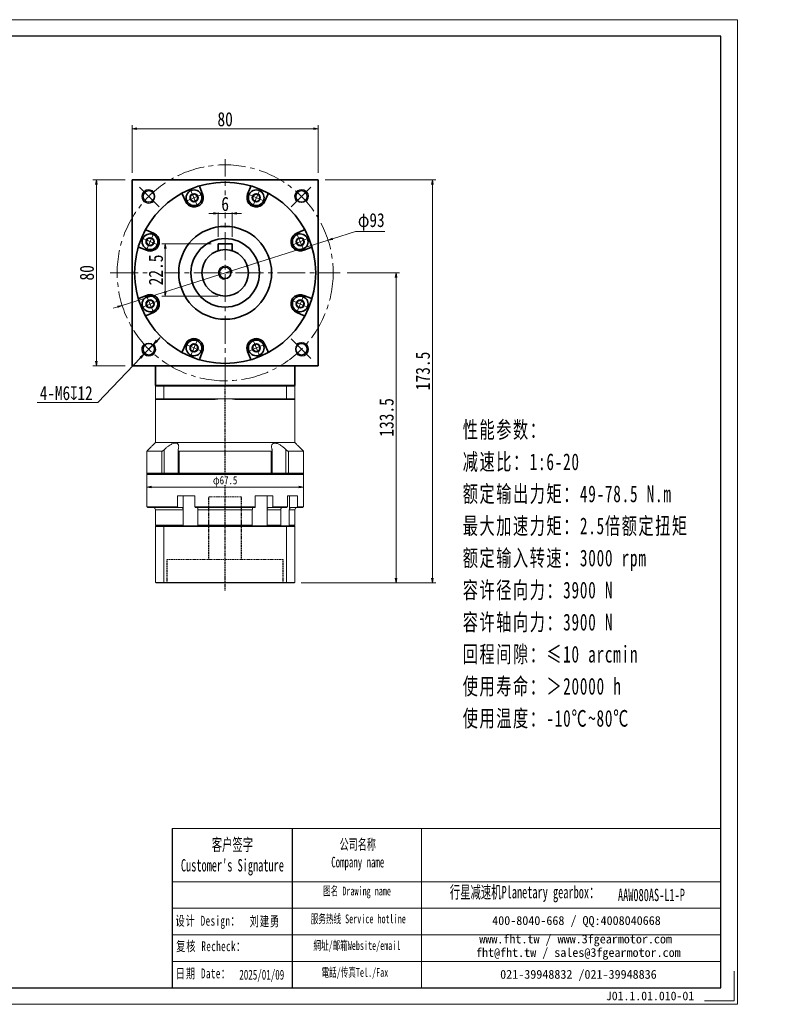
# Model space of a CAD drawing. Header units: millimetres. Extents: x -22 to 593, y -22 to 402.
# Tile 5 of 5: x 271 to 593, y -22 to 402. Entities that reach past the tile are written whole.
import ezdxf

# ---------------------------------------------------------------- set-up
doc = ezdxf.new("R2010")
doc.units = ezdxf.units.MM
doc.set_wipeout_variables(frame=1)
doc.linetypes.add('DASHED', pattern=[0.75, 0.5, -0.25])
doc.linetypes.add('点画线', pattern=[18, 12, -2, 2, -2])
doc.layers.add('6文字层', color=3, linetype='Continuous')
doc.layers.add('7标注层', color=4, linetype='Continuous')
for name, color, linetype, lineweight in [('EB0_1', 7, 'Continuous', 35), ('SLD-0', 7, 'Continuous', 18), ('中心线层', 1, '点画线', 18), ('图框_外框线', 7, 'Continuous', 18), ('尺寸线层', 3, 'Continuous', 18), ('粗实线层', 7, 'Continuous', 35)]:
    doc.layers.add(name, color=color, linetype=linetype, lineweight=lineweight)
doc.styles.add('SLDTEXTSTYLE4', font='SimSun.ttf', dxfattribs={"width": 0.611111})
doc.styles.get("Standard").update_dxf_attribs({"font": 'SimSun.ttf'})
doc.styles.add('宋体', font='SimSun.ttf', dxfattribs={"width": 0.8})
doc.styles.add('标准', font='txt', dxfattribs={"width": 0.667})
doc.styles.add('样式 1', font='SimSun.ttf')
doc.dimstyles.new('A水平标注$0', dxfattribs={"dimtxt": 3.5, "dimasz": 2, "dimexe": 1.5, "dimexo": 3, "dimgap": 1.1, "dimtad": 1, "dimtoh": 1, "dimdec": 4, "dimdsep": 46, "dimtxsty": '宋体', "dimblk": 'OPEN', "dimcen": 3, "dimclrd": 3, "dimclre": 3, "dimclrt": 6, "dimadec": 0, "dimazin": 0, "dimtm": 1e-09, "dimtfac": 1, "dimtdec": 4, "dimtix": 1, "dimtmove": 0, "dimatfit": 3, "dimldrblk": 'OPEN', "dimfxl": 0, "dimlwd": 13, "dimlwe": 13, "dimarcsym": 0})
doc.dimstyles.new('D直径标注φ25', dxfattribs={"dimtxt": 3.5, "dimasz": 2, "dimexe": 1, "dimexo": 3, "dimtad": 1, "dimtoh": 1, "dimdec": 1, "dimdsep": 46, "dimtxsty": '宋体', "dimblk": 'OPEN', "dimcen": 3, "dimclrd": 3, "dimclre": 3, "dimclrt": 130, "dimadec": 0, "dimazin": 0, "dimtm": 1e-09, "dimtfac": 1, "dimtdec": 1, "dimtmove": 0, "dimatfit": 0, "dimldrblk": 'OPEN', "dimfxl": 0, "dimlwd": 13, "dimlwe": 13, "dimarcsym": 0})
doc.dimstyles.new('螺孔(M8-7H)', dxfattribs={"dimtxt": 3.5, "dimasz": 2, "dimexe": 1.25, "dimexo": 3, "dimtad": 1, "dimtoh": 1, "dimdec": 4, "dimdsep": 46, "dimtxsty": '宋体', "dimblk": 'OPEN', "dimcen": 3, "dimclrd": 3, "dimclre": 3, "dimclrt": 2, "dimadec": 0, "dimazin": 0, "dimtm": 1e-09, "dimtfac": 1, "dimtdec": 4, "dimtmove": 0, "dimatfit": 3, "dimldrblk": 'OPEN', "dimfxl": 0, "dimlwd": 9, "dimlwe": 9, "dimarcsym": 0})

# ---------------------------------------------------------------- blocks, each defined once
blk = doc.blocks.new('_Open')
at = {"color": 0, "linetype": 'ByBlock', "lineweight": -2}
for p, q in [((-1, 0.17), (0, 0)), ((-1, -0.17), (0, 0)), ((0, 0), (-1, 0))]:
    blk.add_line(p, q, dxfattribs=at)
blk = doc.blocks.new('*D19')
at = {"layer": 'Defpoints', "color": 0, "transparency": 16777216}
for p in [(399.82, 354.58), (319.82, 332.54), (399.82, 332.54)]:
    blk.add_point(p, dxfattribs=at)
at = {"layer": '尺寸线层', "color": 3, "lineweight": 13, "transparency": 16777216}
for p, q in [((319.82, 335.54), (319.82, 356.08)), ((321.82, 354.58), (397.82, 354.58)), ((399.82, 335.54), (399.82, 356.08))]:
    blk.add_line(p, q, dxfattribs=at)
at = {"layer": '尺寸线层', "color": 3, "lineweight": 13, "transparency": 16777216, "xscale": 2, "yscale": 2, "zscale": 2}
for p, rotation in [((319.82, 354.58), 179.9999999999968), ((399.82, 354.58), 359.9999999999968)]:
    blk.add_blockref('_Open', p, dxfattribs=dict(at, rotation=rotation))
at = {"layer": '尺寸线层', "color": 6, "transparency": 16777216, "insert": (359.82, 358.66), "char_height": 6.1, "attachment_point": 5, "style": '宋体', "bg_fill": 3, "box_fill_scale": 1.1, "bg_fill_color": 257, "bg_fill_transparency": 0}
blk.add_mtext('80', dxfattribs=at)
blk = doc.blocks.new('*D20')
at = {"layer": 'Defpoints', "color": 0, "transparency": 16777216}
for p in [(304.39, 332.54), (319.82, 332.54), (319.82, 252.54)]:
    blk.add_point(p, dxfattribs=at)
at = {"layer": '尺寸线层', "color": 3, "lineweight": 13, "transparency": 16777216}
for p, q in [((316.82, 332.54), (302.89, 332.54)), ((304.39, 254.54), (304.39, 330.54)), ((316.82, 252.54), (302.89, 252.54))]:
    blk.add_line(p, q, dxfattribs=at)
at = {"layer": '尺寸线层', "color": 3, "lineweight": 13, "transparency": 16777216, "xscale": 2, "yscale": 2, "zscale": 2}
for p, rotation in [((304.39, 332.54), 90), ((304.39, 252.54), 270)]:
    blk.add_blockref('_Open', p, dxfattribs=dict(at, rotation=rotation))
at = {"layer": '尺寸线层', "color": 6, "transparency": 16777216, "insert": (300.31, 292.54), "char_height": 6.1, "attachment_point": 5, "rotation": 90, "style": '宋体', "bg_fill": 3, "box_fill_scale": 1.1, "bg_fill_color": 257, "bg_fill_transparency": 0}
blk.add_mtext('80', dxfattribs=at)
blk = doc.blocks.new('*X7')
at = {"layer": '中心线层', "linetype": '点画线', "lineweight": 18}
for p, q in [((-3.89, 0), (3.89, 0)), ((0, -3.89), (0, 3.89))]:
    blk.add_line(p, q, dxfattribs=at)
at = {"layer": '粗实线层'}
for p, q in [((-1.73, 0), (-0.87, 1.5)), ((-1.73, 0), (-0.87, -1.5)), ((-0.87, 1.5), (0.87, 1.5)), ((1.73, 0), (0.87, 1.5)), ((1.73, 0), (0.87, 1.5)), ((1.73, 0), (0.87, -1.5)), ((-0.87, -1.5), (0.87, -1.5))]:
    blk.add_line(p, q, dxfattribs=at)
blk.add_circle((0, 0), 1.73, dxfattribs=at)
for start, end in [(0, 180), (180, 360)]:
    blk.add_arc((0, 0), 3.39, start, end, dxfattribs=at)
blk = doc.blocks.new('*D27')
at = {"layer": 'Defpoints', "color": 0, "transparency": 16777216}
for p in [(356.82, 305.04), (362.82, 305.04)]:
    blk.add_point(p, dxfattribs=at)
at = {"layer": '尺寸线层', "color": 3, "lineweight": 13, "transparency": 16777216}
for p, q in [((354.82, 318.11), (352.82, 318.11)), ((356.82, 308.04), (356.82, 319.61)), ((362.82, 318.11), (356.82, 318.11)), ((362.82, 308.04), (362.82, 319.61)), ((364.82, 318.11), (366.82, 318.11))]:
    blk.add_line(p, q, dxfattribs=at)
at = {"layer": '尺寸线层', "color": 3, "lineweight": 13, "transparency": 16777216, "xscale": 2, "yscale": 2, "zscale": 2}
blk.add_blockref('_Open', (356.82, 318.11), dxfattribs=at)
at = {"layer": '尺寸线层', "color": 3, "lineweight": 13, "transparency": 16777216, "xscale": 2, "yscale": 2, "zscale": 2, "rotation": 180}
blk.add_blockref('_Open', (362.82, 318.11), dxfattribs=at)
at = {"layer": '尺寸线层', "color": 6, "transparency": 16777216, "insert": (359.82, 322.19), "char_height": 6.1, "attachment_point": 5, "style": '宋体', "bg_fill": 3, "box_fill_scale": 1.1, "bg_fill_color": 257, "bg_fill_transparency": 0}
blk.add_mtext('6', dxfattribs=at)
at = {"layer": 'Defpoints', "color": 0, "transparency": 16777216}
blk.add_point((356.82, 318.11), dxfattribs=at)
blk = doc.blocks.new('*D28')
at = {"layer": 'Defpoints', "color": 0, "transparency": 16777216}
for p in [(356.82, 305.04), (334.07, 282.54), (359.82, 282.54)]:
    blk.add_point(p, dxfattribs=at)
at = {"layer": '尺寸线层', "color": 3, "lineweight": 13, "transparency": 16777216}
for p, q in [((353.82, 305.04), (332.57, 305.04)), ((334.07, 303.04), (334.07, 284.54)), ((356.82, 282.54), (332.57, 282.54))]:
    blk.add_line(p, q, dxfattribs=at)
at = {"layer": '尺寸线层', "color": 3, "lineweight": 13, "transparency": 16777216, "xscale": 2, "yscale": 2, "zscale": 2}
for p, rotation in [((334.07, 305.04), 90), ((334.07, 282.54), 270)]:
    blk.add_blockref('_Open', p, dxfattribs=dict(at, rotation=rotation))
at = {"layer": '尺寸线层', "color": 6, "transparency": 16777216, "insert": (330.02, 293.79), "char_height": 6.1, "attachment_point": 5, "rotation": 90, "style": '宋体', "bg_fill": 3, "box_fill_scale": 1.1, "bg_fill_color": 257, "bg_fill_transparency": 0}
blk.add_mtext('22.5', dxfattribs=at)
blk = doc.blocks.new('*D8')
at = {"layer": 'Defpoints', "color": 0, "transparency": 16777216}
for p in [(409.32, 292.54), (433.42, 292.54), (389.62, 159.04)]:
    blk.add_point(p, dxfattribs=at)
at = {"layer": '尺寸线层', "color": 3, "lineweight": 13, "transparency": 16777216}
for p, q in [((412.32, 292.54), (434.92, 292.54)), ((433.42, 161.04), (433.42, 290.54)), ((392.62, 159.04), (434.92, 159.04))]:
    blk.add_line(p, q, dxfattribs=at)
at = {"layer": '尺寸线层', "color": 3, "lineweight": 13, "transparency": 16777216, "xscale": 2, "yscale": 2, "zscale": 2}
for p, rotation in [((433.42, 292.54), 90), ((433.42, 159.04), 270)]:
    blk.add_blockref('_Open', p, dxfattribs=dict(at, rotation=rotation))
at = {"layer": '尺寸线层', "color": 6, "transparency": 16777216, "insert": (429.34, 230.29), "char_height": 6.1, "attachment_point": 5, "rotation": 90, "style": '宋体', "bg_fill": 3, "box_fill_scale": 1.1, "bg_fill_color": 257, "bg_fill_transparency": 0}
blk.add_mtext('133.5', dxfattribs=at)
blk = doc.blocks.new('*D9')
at = {"layer": 'Defpoints', "color": 0, "transparency": 16777216}
for p in [(399.82, 332.54), (389.62, 159.04), (449.03, 159.04)]:
    blk.add_point(p, dxfattribs=at)
at = {"layer": '尺寸线层', "color": 3, "lineweight": 13, "transparency": 16777216}
for p, q in [((402.82, 332.54), (450.53, 332.54)), ((449.03, 330.54), (449.03, 161.04)), ((392.62, 159.04), (450.53, 159.04))]:
    blk.add_line(p, q, dxfattribs=at)
at = {"layer": '尺寸线层', "color": 3, "lineweight": 13, "transparency": 16777216, "xscale": 2, "yscale": 2, "zscale": 2}
for p, rotation in [((449.03, 332.54), 90), ((449.03, 159.04), 270)]:
    blk.add_blockref('_Open', p, dxfattribs=dict(at, rotation=rotation))
at = {"layer": '尺寸线层', "color": 6, "transparency": 16777216, "insert": (444.95, 250.29), "char_height": 6.1, "attachment_point": 5, "rotation": 90, "style": '宋体', "bg_fill": 3, "box_fill_scale": 1.1, "bg_fill_color": 257, "bg_fill_transparency": 0}
blk.add_mtext('173.5', dxfattribs=at)
blk = doc.blocks.new('*D33')
at = {"color": 3, "lineweight": 13, "transparency": 16777216}
for p, q in [((406.06, 307.19), (415.9, 310.31)), ((415.9, 310.31), (428.54, 310.31)), ((315.49, 278.5), (404.15, 306.59)), ((313.59, 277.89), (311.68, 277.29))]:
    blk.add_line(p, q, dxfattribs=at)
at = {"layer": 'Defpoints', "color": 0, "transparency": 16777216}
for p in [(404.15, 306.59), (315.49, 278.5)]:
    blk.add_point(p, dxfattribs=at)
at = {"color": 3, "lineweight": 13, "transparency": 16777216, "xscale": 2, "yscale": 2, "zscale": 2}
for p, rotation in [((404.15, 306.59), 197.5806134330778), ((315.49, 278.5), 17.58061343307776)]:
    blk.add_blockref('_Open', p, dxfattribs=dict(at, rotation=rotation))
at = {"color": 130, "transparency": 16777216, "insert": (422.72, 314.45), "char_height": 6, "attachment_point": 5, "style": '宋体'}
blk.add_mtext('φ93', dxfattribs=at)
blk = doc.blocks.new('*D35')
at = {"color": 3, "lineweight": 9, "transparency": 16777216}
for p, q in [((330.39, 263.28), (331.78, 264.72)), ((329.01, 261.83), (324.87, 257.49)), ((304.97, 236.67), (323.49, 256.05)), ((278.83, 236.67), (304.97, 236.67))]:
    blk.add_line(p, q, dxfattribs=at)
at = {"layer": 'Defpoints', "color": 0, "transparency": 16777216}
for p in [(329.01, 261.83), (324.87, 257.49)]:
    blk.add_point(p, dxfattribs=at)
at = {"color": 3, "lineweight": 9, "transparency": 16777216, "xscale": 2, "yscale": 2, "zscale": 2}
for p, rotation in [((329.01, 261.83), 226.3048898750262), ((324.87, 257.49), 46.30488987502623)]:
    blk.add_blockref('_Open', p, dxfattribs=dict(at, rotation=rotation))
at = {"color": 2, "transparency": 16777216, "insert": (291.4, 240.73), "char_height": 6, "attachment_point": 5, "style": '宋体', "bg_fill": 3, "box_fill_scale": 1.1, "bg_fill_color": 257, "bg_fill_transparency": 0}
blk.add_mtext('4-M6{\\famgdt|b0|i0|c0|p0;x}{12}', dxfattribs=at)
blk = doc.blocks.new('*D36')
at = {"color": 3, "lineweight": 13, "transparency": 16777216}
for p, q in [((326.07, 208.04), (326.07, 199.31)), ((393.57, 208.04), (393.57, 199.31)), ((391.57, 200.31), (328.07, 200.31))]:
    blk.add_line(p, q, dxfattribs=at)
at = {"layer": 'Defpoints', "color": 0, "transparency": 16777216}
for p in [(326.07, 211.04), (393.57, 211.04), (326.07, 200.31)]:
    blk.add_point(p, dxfattribs=at)
at = {"color": 3, "lineweight": 13, "transparency": 16777216, "xscale": 2, "yscale": 2, "zscale": 2, "rotation": 180}
blk.add_blockref('_Open', (326.07, 200.31), dxfattribs=at)
at = {"color": 3, "lineweight": 13, "transparency": 16777216, "xscale": 2, "yscale": 2, "zscale": 2}
blk.add_blockref('_Open', (393.57, 200.31), dxfattribs=at)
at = {"color": 130, "transparency": 16777216, "insert": (359.82, 202.76), "char_height": 3.5, "attachment_point": 5, "style": '宋体', "bg_fill": 3, "box_fill_scale": 1.1, "bg_fill_color": 257, "bg_fill_transparency": 0}
blk.add_mtext('φ67.5', dxfattribs=at)

msp = doc.modelspace()

# ---------------------------------------------------------------- linework, layer by layer
at = {"color": 1, "linetype": 'DASHED'}
msp.add_line((359.82134, 155.7164), (359.82134, 244.04132), dxfattribs=at)
at = {"color": 7, "linetype": 'Continuous', "lineweight": 15}
for p, q in [((386.27885, 243.74132), (386.27885, 238.34132)), ((386.27885, 238.34132), (359.82134, 238.34132)), ((364.05336, 238.04132), (386.16522, 238.04132)), ((333.63976, 206.34132), (333.63976, 216.41077)), ((386.00292, 216.41077), (386.00292, 206.34132)), ((332.52946, 215.74132), (326.07134, 215.74132)), ((332.52946, 215.74132), (332.52946, 206.34132)), ((379.67621, 215.74132), (339.96647, 215.74132)), ((339.96647, 206.34132), (339.96647, 215.74132)), ((379.67621, 215.74132), (379.67621, 206.34132)), ((387.11322, 206.34132), (387.11322, 215.74132)), ((332.52946, 206.34132), (326.07134, 206.34132)), ((326.07134, 205.74132), (359.82134, 205.74132)), ((326.37134, 206.04132), (332.77206, 206.04132)), ((359.82134, 206.04132), (326.37134, 206.04132)), ((333.63976, 206.34132), (332.52946, 206.34132)), ((332.77206, 206.04132), (332.52946, 206.34132)), ((333.54927, 206.04132), (333.63976, 206.34132)), ((339.55476, 206.34132), (333.63976, 206.34132)), ((339.96647, 206.34132), (339.55476, 206.34132)), ((379.67621, 206.34132), (339.96647, 206.34132)), ((340.14295, 206.04132), (339.96647, 206.34132)), ((340.14295, 206.04132), (379.49973, 206.04132)), ((379.67621, 206.34132), (379.49973, 206.04132)), ((380.08792, 206.34132), (379.67621, 206.34132)), ((386.00292, 206.34132), (380.08792, 206.34132)), ((386.00292, 206.34132), (386.09341, 206.04132)), ((387.11322, 206.34132), (386.00292, 206.34132)), ((387.11322, 206.34132), (386.87062, 206.04132)), ((339.33455, 196.54132), (339.33455, 191.84132)), ((339.33455, 196.54132), (346.83726, 196.54132)), ((341.69867, 196.54132), (341.69867, 190.92471)), ((346.83726, 191.84132), (346.83726, 196.54132)), ((372.80542, 196.54132), (372.80542, 191.84132)), ((372.80542, 196.54132), (380.30813, 196.54132)), ((377.94401, 196.54132), (377.94401, 190.92471)), ((380.30813, 191.84132), (380.30813, 196.54132)), ((386.64211, 196.54132), (386.64211, 191.84132)), ((339.33455, 191.84132), (326.07134, 191.84132)), ((326.37134, 191.54132), (339.52759, 191.54132)), ((339.52759, 191.54132), (341.10424, 191.54132)), ((372.80542, 191.84132), (346.83726, 191.84132)), ((346.93998, 191.54132), (372.7027, 191.54132)), ((378.53844, 191.54132), (380.11509, 191.54132)), ((380.11509, 191.54132), (386.41206, 191.54132)), ((386.64211, 191.84132), (380.30813, 191.84132)), ((329.82134, 190.54132), (341.74848, 190.54132)), ((341.74848, 190.54132), (341.74848, 183.84132)), ((348.12064, 190.54132), (371.52204, 190.54132)), ((348.12064, 183.84132), (348.12064, 190.54132)), ((371.52204, 190.54132), (371.52204, 183.84132)), ((377.8942, 183.84132), (377.8942, 190.54132)), ((377.8942, 190.54132), (383.76652, 190.54132)), ((383.76652, 190.54132), (383.76652, 183.84132)), ((387.44549, 183.84132), (387.44549, 190.54132)), ((341.74848, 183.84132), (329.82134, 183.84132)), ((329.82134, 183.34132), (333.36383, 183.34132)), ((329.82134, 183.34132), (329.82134, 159.24132)), ((333.43953, 183.54132), (330.02134, 183.54132)), ((333.36383, 183.34132), (386.27885, 183.34132)), ((333.36383, 183.34132), (333.36383, 159.24132)), ((386.20315, 183.54132), (333.43953, 183.54132)), ((371.52204, 183.84132), (348.12064, 183.84132)), ((383.76652, 183.84132), (377.8942, 183.84132)), ((386.27885, 183.34132), (386.27885, 159.24132)), ((333.36383, 159.24132), (329.82134, 159.24132)), ((330.02134, 159.04132), (333.43953, 159.04132)), ((386.27885, 159.24132), (333.36383, 159.24132)), ((333.43953, 159.04132), (386.20315, 159.04132))]:
    msp.add_line(p, q, dxfattribs=at)
at = {"color": 6, "linetype": 'DASHED', "lineweight": 15}
for p, q in [((352.82134, 196.04132), (366.82134, 196.04132)), ((334.82134, 169.04132), (384.82134, 169.04132))]:
    msp.add_line(p, q, dxfattribs=at)
at = {"color": 6, "linetype": 'DASHED'}
for p, q in [((352.82134, 169.04132), (352.82134, 196.04132)), ((366.82134, 169.04132), (366.82134, 196.04132)), ((334.82134, 159.04132), (334.82134, 169.04132)), ((384.82134, 159.04132), (384.82134, 169.04132))]:
    msp.add_line(p, q, dxfattribs=at)
msp.add_line((388.71755, 53.2424), (388.71755, -15.28685))
at = {"color": 7, "linetype": 'Continuous', "lineweight": 15}
for centre, radius, start, end in [((359.82134, 208.34132), 30, 90, 98.1096145), ((359.82134, 208.34132), 30, 81.8903855, 90), ((328.82134, 190.54132), 1, 0, 90)]:
    msp.add_arc(centre, radius, start, end, dxfattribs=at)
for points in [[(386.27885, 243.74132), (386.16522, 244.04132)], [(386.16522, 238.04132), (386.27885, 238.34132)], [(326.07134, 215.74132), (329.82134, 219.49132)], [(326.07134, 206.34132), (326.07134, 215.74132)], [(339.55476, 206.34132), (339.55476, 216.15152)], [(380.08792, 216.1494), (380.08792, 206.34132)], [(326.37134, 206.04132), (326.07134, 206.34132)], [(326.07134, 205.74132), (326.37134, 206.04132)], [(326.07134, 191.84132), (326.07134, 205.74132)], [(339.85476, 206.04132), (339.55476, 206.34132)], [(380.08792, 206.34132), (379.78792, 206.04132)], [(326.37134, 191.54132), (326.07134, 191.84132)], [(339.52759, 191.54132), (339.33455, 191.84132)], [(341.69867, 190.92471), (341.74848, 190.54132)], [(346.83726, 191.84132), (346.93998, 191.54132)], [(348.12064, 190.54132), (348.09519, 190.92471)], [(371.54749, 190.92471), (371.52204, 190.54132)], [(372.7027, 191.54132), (372.80542, 191.84132)], [(377.8942, 190.54132), (377.94401, 190.92471)], [(380.30813, 191.84132), (380.11509, 191.54132)], [(383.82466, 190.92471), (383.76652, 190.54132)], [(386.41206, 191.54132), (386.64211, 191.84132)], [(329.82134, 183.84132), (329.82134, 190.54132)], [(330.12134, 183.54132), (329.82134, 183.84132)], [(329.82134, 183.34132), (330.02134, 183.54132)], [(333.36383, 183.34132), (333.43953, 183.54132)], [(341.95622, 183.54132), (341.74848, 183.84132)], [(348.12064, 183.84132), (348.2065, 183.54132)], [(371.43618, 183.54132), (371.52204, 183.84132)], [(377.8942, 183.84132), (377.68646, 183.54132)], [(383.54743, 183.54132), (383.76652, 183.84132)], [(386.27885, 183.34132), (386.20315, 183.54132)], [(387.44549, 183.84132), (387.15603, 183.54132)], [(330.02134, 159.04132), (329.82134, 159.24132)], [(333.43953, 159.04132), (333.36383, 159.24132)], [(386.20315, 159.04132), (386.27885, 159.24132)]]:
    msp.add_open_spline(points, degree=1, dxfattribs=at)
for points, knots in [([(333.63976, 216.41077), (333.51585, 216.29679), (333.30271, 216.10075), (332.97978, 215.88996), (332.71875, 215.7652), (332.59212, 215.74923), (332.52946, 215.74132)], [0, 0, 0, 0, 0.461690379, 0.794104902, 1.059065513, 1.318521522, 1.318521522, 1.318521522, 1.318521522]), ([(339.60134, 216.41077), (339.68766, 216.73546), (339.82852, 217.26527), (339.82873, 217.93504), (339.72921, 218.40036), (339.53613, 218.76061), (339.22357, 219.0742), (338.67924, 219.28092), (337.85079, 219.21154), (337.01716, 218.90592), (336.27169, 218.50854), (335.5168, 218.01959), (334.69963, 217.39035), (334.05422, 216.81461), (333.71327, 216.48239), (333.63976, 216.41077)], [0, 0, 0, 0, 1.111823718, 1.814206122, 2.515660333, 3.044836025, 3.573294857, 4.429537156, 5.288250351, 6.104434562, 6.713373, 7.323286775, 8.207714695, 9.093503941, 9.336985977, 9.336985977, 9.336985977, 9.336985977]), ([(339.96647, 215.74132), (339.898, 215.74833), (339.76136, 215.76231), (339.61731, 215.87617), (339.52879, 216.08505), (339.5744, 216.28984), (339.60134, 216.41077)], [0, 0, 0, 0, 0.1713953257, 0.3420313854, 0.5797240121, 0.9225193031, 0.9225193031, 0.9225193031, 0.9225193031]), ([(380.04134, 216.41077), (380.06732, 216.29679), (380.11202, 216.10075), (380.03523, 215.88996), (379.89453, 215.7652), (379.74847, 215.74923), (379.67621, 215.74132)], [0, 0, 0, 0, 0.3230947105, 0.5557211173, 0.741142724, 0.9227121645, 0.9227121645, 0.9227121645, 0.9227121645]), ([(386.00292, 216.41077), (385.83414, 216.57334), (385.49525, 216.89979), (384.90873, 217.4093), (384.24171, 217.93329), (383.55515, 218.39703), (382.9105, 218.75958), (382.36779, 219.00256), (381.87003, 219.16216), (381.43514, 219.2417), (381.03447, 219.2467), (380.69407, 219.17727), (380.41342, 219.04263), (380.16046, 218.82871), (379.9576, 218.51041), (379.81895, 218.02437), (379.80779, 217.3934), (379.91604, 216.81798), (380.0193, 216.4824), (380.04134, 216.41077)], [0, 0, 0, 0, 0.553902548, 1.112192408, 1.806376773, 2.51506714, 3.037171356, 3.572009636, 3.995519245, 4.430649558, 4.854541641, 5.292182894, 5.696545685, 6.110001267, 6.710526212, 7.328053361, 8.20046253, 9.097057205, 9.340373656, 9.340373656, 9.340373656, 9.340373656]), ([(387.11322, 215.74132), (387.05447, 215.74833), (386.93724, 215.76231), (386.6876, 215.87617), (386.35835, 216.08505), (386.13488, 216.28984), (386.00292, 216.41077)], [0, 0, 0, 0, 0.244975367, 0.488865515, 0.828599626, 1.318556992, 1.318556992, 1.318556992, 1.318556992]), ([(341.10424, 191.54132), (341.12887, 191.53997), (341.22562, 191.53466), (341.39129, 191.45716), (341.5701, 191.25864), (341.6616, 191.05754), (341.69448, 190.93973), (341.69867, 190.92471)], [0, 0, 0, 0, 0.0898846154, 0.3530449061, 0.6161572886, 0.8790264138, 0.9174460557, 0.9174460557, 0.9174460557, 0.9174460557]), ([(348.09519, 190.92471), (348.07696, 191.02423), (348.04048, 191.22344), (347.94683, 191.43263), (347.85518, 191.53022), (347.79786, 191.53857), (347.7789, 191.54132)], [0, 0, 0, 0, 0.2094481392, 0.4192300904, 0.6292069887, 0.7329719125, 0.7329719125, 0.7329719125, 0.7329719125]), ([(371.86378, 191.54132), (371.85068, 191.53997), (371.7992, 191.53466), (371.71105, 191.45716), (371.61591, 191.25864), (371.56722, 191.05754), (371.54972, 190.93973), (371.54749, 190.92471)], [0, 0, 0, 0, 0.0718302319, 0.2821316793, 0.4923948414, 0.7024636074, 0.7331662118, 0.7331662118, 0.7331662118, 0.7331662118]), ([(377.94401, 190.92471), (377.95924, 190.97477), (377.99014, 191.07634), (378.05617, 191.21019), (378.13533, 191.32704), (378.22554, 191.42069), (378.32541, 191.48966), (378.43043, 191.53324), (378.50278, 191.53865), (378.53844, 191.54132)], [0, 0, 0, 0, 0.129312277, 0.2623626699, 0.3919270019, 0.5252420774, 0.6549272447, 0.7883655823, 0.9180312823, 0.9180312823, 0.9180312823, 0.9180312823]), ([(384.53308, 191.54132), (384.50371, 191.54002), (384.43181, 191.53683), (384.31791, 191.50585), (384.19712, 191.44567), (384.08482, 191.35861), (383.98621, 191.24934), (383.90252, 191.11875), (383.85204, 191.0071), (383.82965, 190.93974), (383.82466, 190.92471)], [0, 0, 0, 0, 0.098079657, 0.240108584, 0.386257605, 0.528258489, 0.674384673, 0.816253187, 0.962246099, 1.004168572, 1.004168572, 1.004168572, 1.004168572])]:
    msp.add_open_spline(points, degree=3, knots=knots, dxfattribs=at)
at = {"layer": '7标注层', "color": 0}
msp.add_line((337.02294, 53.2424), (337.02294, -15.27513), dxfattribs=at)
at = {"layer": 'EB0_1'}
msp.add_line((389.82134, 244.04132), (329.82134, 244.04132), dxfattribs=at)
msp.add_line((389.82134, 244.04132), (329.82134, 244.04132), dxfattribs=at)
msp.add_line((389.82134, 244.04132), (329.82134, 244.04132), dxfattribs=at)
at = {"layer": '中心线层'}
for p, q in [((359.82134, 244.04132), (359.82134, 341.48581)), ((331.42746, 320.93521), (322.35787, 330.0048)), ((388.21522, 320.93521), (397.28481, 330.0048)), ((310.32134, 292.54132), (409.32134, 292.54132)), ((331.42746, 264.14744), (322.35787, 255.07785)), ((388.21522, 264.14744), (397.28481, 255.07785))]:
    msp.add_line(p, q, dxfattribs=at)
msp.add_circle((359.82134, 292.54132), 46.5, dxfattribs=at)
at = {"layer": '图框_外框线'}
for p, q in [((337.02294, 53.2424), (388.71755, 53.2424)), ((388.71755, 53.2424), (388.71755, -15.27513)), ((388.71755, 53.2424), (573.28218, 53.2424)), ((444.41502, 53.2424), (444.41502, -15.27513)), ((337.02294, 30.37805), (388.71755, 30.37805)), ((388.71755, 30.37805), (573.28218, 30.37805)), ((337.02294, 18.94587), (573.28218, 18.94587)), ((337.02294, 7.51369), (573.28218, 7.51369)), ((337.02294, -3.91848), (573.28218, -3.91848))]:
    msp.add_line(p, q, dxfattribs=at)
at = {"layer": '图框_外框线', "color": 3}
msp.add_lwpolyline([(-19.1068, -22.41235), (580.41939, -22.41235), (580.41939, 401.53832), (-19.1068, 401.53832)], close=True, dxfattribs=at)
at = {"layer": '图框_外框线', "color": 3, "lineweight": 25}
msp.add_lwpolyline([(16.57929, -15.27513), (573.28218, -15.27513), (573.28218, 394.4011), (16.57929, 394.4011)], close=True, dxfattribs=at)
at = {"layer": '图框_外框线', "color": 3}
msp.add_lwpolyline([(578.99195, -8.13791), (578.99195, -20.9849), (566.14496, -20.9849)], dxfattribs=at)
at = {"layer": '粗实线层'}
for p, q in [((350.12294, 326.40784), (348.88453, 329.39762)), ((369.51974, 326.40784), (370.75815, 329.39762)), ((342.7319, 323.34637), (341.4935, 326.33615)), ((376.91078, 323.34637), (378.14918, 326.33615)), ((329.01629, 309.63076), (326.02651, 310.86917)), ((390.62639, 309.63076), (393.61617, 310.86917)), ((325.95482, 302.23973), (322.96505, 303.47813)), ((362.82134, 305.04132), (356.82134, 305.04132)), ((356.82134, 305.04132), (356.82134, 302.08072)), ((362.82134, 305.04132), (362.82134, 302.08072)), ((393.68786, 302.23973), (396.67763, 303.47813)), ((325.95482, 282.84292), (322.96505, 281.60452)), ((393.68786, 282.84292), (396.67763, 281.60452)), ((329.01629, 275.45189), (326.02651, 274.21348)), ((390.62639, 275.45189), (393.61617, 274.21348)), ((342.7319, 261.73627), (341.4935, 258.7465)), ((350.12294, 258.67481), (348.88453, 255.68503)), ((369.51974, 258.67481), (370.75815, 255.68503)), ((376.91078, 261.73627), (378.14918, 258.7465)), ((329.82134, 244.04132), (329.82134, 252.54132)), ((389.82134, 244.04132), (389.82134, 252.54132))]:
    msp.add_line(p, q, dxfattribs=at)
msp.add_lwpolyline([(319.82134, 252.54132), (319.82134, 332.54132), (399.82134, 332.54132), (399.82134, 252.54132)], close=True, dxfattribs=at)
for centre, radius in [((359.82134, 292.54132), 39), ((326.94087, 325.42179), 2.5), ((392.70181, 325.42179), 2.5), ((359.82134, 292.54132), 20), ((359.82134, 292.54132), 14.75), ((359.82134, 292.54132), 10), ((359.82134, 292.54132), 2.5), ((326.94087, 259.66086), 2.5), ((392.70181, 259.66086), 2.5)]:
    msp.add_circle(centre, radius, dxfattribs=at)
at = {"layer": '粗实线层', "lineweight": 18}
for centre, start, end in [((326.94087, 325.42179), 43.1514284, 315), ((392.70181, 325.42179), 313.1514284, 225), ((359.82134, 292.54132), 0, 270), ((326.94087, 259.66086), 133.1514284, 45), ((392.70181, 259.66086), 223.1514284, 135)]:
    msp.add_arc(centre, 3, start, end, dxfattribs=at)
at = {"layer": '粗实线层'}
for centre, radius, start, end in [((341.03156, 326.14481), 0.5, 22.4998882, 119.2125124), ((349.34647, 329.58896), 0.5, 105.7874876, 202.5001118), ((370.29621, 329.58896), 0.5, 337.4998882, 74.2125124), ((378.61112, 326.14481), 0.5, 60.7874876, 157.5001118), ((346.42742, 324.87711), 4, 202.5, 22.5), ((373.21526, 324.87711), 4, 157.5, 337.5), ((326.21785, 311.33111), 0.5, 150.7874876, 247.5001118), ((327.48556, 305.93524), 4, 247.5, 67.5), ((392.15712, 305.93524), 4, 112.5, 292.5), ((393.42483, 311.33111), 0.5, 292.4998882, 29.2125124), ((322.77371, 303.01619), 0.5, 67.4998882, 164.2125124), ((396.86898, 303.01619), 0.5, 15.7874876, 112.5001118), ((322.77371, 282.06645), 0.5, 195.7874876, 292.5001118), ((327.48556, 279.1474), 4, 292.5, 112.5), ((392.15712, 279.1474), 4, 67.5, 247.5), ((396.86898, 282.06645), 0.5, 247.4998882, 344.2125124), ((326.21785, 273.75154), 0.5, 112.4998882, 209.2125124), ((393.42483, 273.75154), 0.5, 330.7874876, 67.5001118), ((346.42742, 260.20554), 4, 337.5, 157.5), ((373.21526, 260.20554), 4, 22.5, 202.5), ((341.03156, 258.93784), 0.5, 240.7874876, 337.5001118), ((378.61112, 258.93784), 0.5, 202.4998882, 299.2125124), ((349.34647, 255.49369), 0.5, 157.4998882, 254.2125124), ((370.29621, 255.49369), 0.5, 285.7874876, 22.5001118)]:
    msp.add_arc(centre, radius, start, end, dxfattribs=at)

# ---------------------------------------------------------------- block references
for p, rotation in [((392.15712, 279.1474), 247.5000000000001), ((373.21526, 260.20554), 202.4999999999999)]:
    msp.add_blockref('*X7', p, dxfattribs=dict(at, rotation=rotation))

# ---------------------------------------------------------------- texts
at = {"layer": '6文字层', "insert": (523.7355, -16.9345), "char_height": 3.726744, "width": 46.1098573, "attachment_point": 1, "style": '样式 1'}
msp.add_mtext('J01.1.01.010-01', dxfattribs=at)
at = {"layer": 'SLD-0', "color": 1, "attachment_point": 2}
for s, insert, char_height, width, style in [("{\\fSimSun|b1|i0|c134|p2;客户签字\\PCustomer's Signature}", (362.95935, 49.01241), 5.335016, 66.3681492, 'SLDTEXTSTYLE4'), ('{\\fSimSun|b1|i0|c134|p2;公司名称\\PCompany name}', (416.91954, 48.7292), 4.5728709, 59.2043998, 'SLDTEXTSTYLE4'), ('{\\fSimSun|b1|i0|c134|p2;图名 Drawing name}', (416.60696, 28.27069), 3.8107257, 48.7341683, 'SLDTEXTSTYLE4'), ('{\\fSimSun|b1|i0|c134|p2;  \\H1.1667x;行星减速机Planetary gearbox\\fSimSun|b0|i0|c134|p2;：}', (486.86008, 28.56464), 4.5728709, 71.920467, 'SLDTEXTSTYLE4'), ('\\pt26.67508;AAW080AS-L1-P', (543.35594, 27.35052), 5.335016, 38.825472, 'SLDTEXTSTYLE4'), ('{\\fNSimSun|b0|i0|c134|p49;\\T1.1;设计 \\fNSimSun|b0|i0|c0|p49;Design\\fNSimSun|b0|i0|c134|p49;：}', (352.43656, 15.6924), 4.259136, 34.0429666, '标准'), ('{\\fSimSun|b0|i0|c134|p2;\\T1.1;刘建勇}', (376.95235, 15.47039), 4.259136, 34.0429666, '标准'), ('{\\fSimSun|b1|i0|c134|p2;服务热线 Service hotline}', (417.14735, 16.28794), 3.8107257, 54.2945453, 'SLDTEXTSTYLE4'), ('{\\fNSimSun|b0|i0|c134|p49;\\T1.1;复核 \\fNSimSun|b0|i0|c0|p49;Recheck\\fNSimSun|b0|i0|c134|p49;：}', (353.7869, 4.74403), 4.259136, 34.0429666, '标准'), ('{\\fSimSun|b1|i0|c134|p2;網址/邮箱Website/email}', (416.55398, 4.80682), 3.8107257, 56.5155112, 'SLDTEXTSTYLE4'), ('{\\fNSimSun|b0|i0|c134|p49;\\T1.1;日期 Date：}', (350.43826, -6.97915), 4.259136, 34.0429666, '标准'), ('{\\fNSimSun|b0|i0|c134|p49;2025/01/09}', (375.59671, -7.53963), 4.259136, 34.0429666, '标准'), ('{\\fSimSun|b1|i0|c134|p2;電話/传真Tel./Fax}', (415.70021, -6.76382), 3.8107257, 57.1952272, 'SLDTEXTSTYLE4')]:
    msp.add_mtext(s, dxfattribs=dict(at, insert=insert, char_height=char_height, width=width, style=style))
at = {"layer": 'SLD-0', "color": 1, "char_height": 3.8107257, "attachment_point": 2}
for s, insert, width in [('{\\fSimSun|b1|i0|c134|p2;400-8040-668 / QQ:4008040668}', (511.08318, 15.5598), 110.9508388), ('{\\fSimSun|b1|i0|c134|p2;www.fht.tw / www.3fgearmotor.com }', (510.73181, 7.62257), 111.0757388), ('\\pt45.72871;{\\fSimSun|b1|i0|c134|p2;fht@fht.tw / sales@3fgearmotor.com }', (511.89317, 1.81984), 111.0757388), ('{\\fSimSun|b1|i0|c134|p2;021-39948832 /021-39948836 }', (511.93301, -7.597), 84.8147291)]:
    msp.add_mtext(s, dxfattribs=dict(at, insert=insert, width=width))
at = {"layer": '尺寸线层', "insert": (462.12031, 228.61401), "char_height": 4.2, "width": 107.2555159, "attachment_point": 1, "line_spacing_factor": 1.15057, "style": '标准'}
msp.add_mtext('{\\fNSimSun|b0|i0|c134|p49;\\H1.71429x;\\T1.1;性能参数：\\P减速比：1:6-20\\P额定输出力矩：49-78.5 N.m\\P最大加速力矩：2.5倍额定扭矩\\P额定输入转速：3000 rpm\\P容许径向力：3900 N\\P容许轴向力：3900 N\\P回程间隙：≤10 arcmin\\P使用寿命：＞20000 h\\P使用温度：-10℃~80℃}', dxfattribs=at)

# ---------------------------------------------------------------- next in the draw order: dimensions: what is measured, and where the dimension line sits
at = {"layer": '尺寸线层'}
dim = msp.add_linear_dim(base=(399.82134, 354.57612), p1=(319.82134, 332.54132), p2=(399.82134, 332.54132), dimstyle='A水平标注$0', override={"dimtxt": 6.1, "dimblk": 'Open', "dimtfill": 1, "dimtfillclr": 256}, dxfattribs=at)
dim.commit()
dim.dimension.update_dxf_attribs({"geometry": '*D19', "text_midpoint": (359.82134, 354.57612), "dimtype": 160})
dim = msp.add_linear_dim(base=(433.42125, 292.54132), p1=(389.62134, 159.04132), p2=(409.32134, 292.54132), angle=90, dimstyle='A水平标注$0', override={"dimtxt": 6.1}, dxfattribs=at)
dim.commit()
dim.dimension.update_dxf_attribs({"geometry": '*D8', "text_midpoint": (433.42125, 230.29132), "dimtype": 160})

# ---------------------------------------------------------------- next in the draw order: wipeouts: each hides what was drawn before it
for points in [[(349.55937, 326.1744), (349.26489, 326.73206), (349.26489, 326.73206), (348.64971, 327.43709), (347.86522, 327.9471), (346.97119, 328.22321), (346.03574, 328.2444), (345.13012, 328.00906), (345.13012, 328.00906), (344.32334, 327.53511), (343.67686, 326.85866), (343.23993, 326.03124), (343.04584, 325.1159), (343.10937, 324.18236), (343.10937, 324.18236), (343.29547, 323.57981), (343.29547, 323.57981), (343.73795, 322.81341), (344.36372, 322.18764), (345.13012, 321.74516), (345.98494, 321.51611), (346.8699, 321.51611), (347.72472, 321.74516), (347.72472, 321.74516), (348.62905, 322.29933), (349.31787, 323.10584), (349.72375, 324.08573), (349.80697, 325.14308)], [(376.34721, 323.57981), (376.53331, 324.18236), (376.53331, 324.18236), (376.59684, 325.1159), (376.40275, 326.03124), (375.96582, 326.85866), (375.31934, 327.53511), (374.51256, 328.00906), (374.51256, 328.00906), (373.60694, 328.2444), (372.67149, 328.22321), (371.77746, 327.9471), (370.99297, 327.43709), (370.37779, 326.73206), (370.37779, 326.73206), (370.08331, 326.1744), (370.08331, 326.1744), (369.85426, 325.31959), (369.85426, 324.43462), (370.08331, 323.57981), (370.52579, 322.81341), (371.15156, 322.18764), (371.91796, 321.74516), (371.91796, 321.74516), (372.94928, 321.49756), (374.00664, 321.58077), (374.98653, 321.98666), (375.79304, 322.67548)], [(328.78285, 309.0672), (328.1803, 309.25329), (328.1803, 309.25329), (327.24677, 309.31682), (326.33142, 309.12273), (325.50401, 308.6858), (324.82756, 308.03932), (324.3536, 307.23254), (324.3536, 307.23254), (324.11826, 306.32693), (324.13945, 305.39147), (324.41557, 304.49744), (324.92557, 303.71296), (325.6306, 303.09777), (325.6306, 303.09777), (326.18826, 302.80329), (326.18826, 302.80329), (327.04307, 302.57425), (327.92804, 302.57425), (328.78285, 302.80329), (329.54926, 303.24578), (330.17502, 303.87154), (330.61751, 304.63795), (330.61751, 304.63795), (330.86511, 305.66927), (330.78189, 306.72662), (330.37601, 307.70651), (329.68719, 308.51302)], [(393.45442, 302.80329), (394.01208, 303.09777), (394.01208, 303.09777), (394.71711, 303.71296), (395.22711, 304.49744), (395.50323, 305.39147), (395.52442, 306.32693), (395.28908, 307.23254), (395.28908, 307.23254), (394.81512, 308.03932), (394.13867, 308.6858), (393.31126, 309.12273), (392.39591, 309.31682), (391.46238, 309.25329), (391.46238, 309.25329), (390.85983, 309.0672), (390.85983, 309.0672), (390.09342, 308.62471), (389.46766, 307.99895), (389.02517, 307.23254), (388.79613, 306.37773), (388.79613, 305.49276), (389.02517, 304.63795), (389.02517, 304.63795), (389.57935, 303.73362), (390.38585, 303.04479), (391.36574, 302.63891), (392.4231, 302.55569)], [(326.18826, 282.27936), (325.6306, 281.98488), (325.6306, 281.98488), (324.92557, 281.36969), (324.41557, 280.5852), (324.13945, 279.69118), (324.11826, 278.75572), (324.3536, 277.85011), (324.3536, 277.85011), (324.82756, 277.04333), (325.50401, 276.39685), (326.33142, 275.95992), (327.24677, 275.76582), (328.1803, 275.82936), (328.1803, 275.82936), (328.78285, 276.01545), (328.78285, 276.01545), (329.54926, 276.45794), (330.17502, 277.0837), (330.61751, 277.85011), (330.84655, 278.70492), (330.84655, 279.58989), (330.61751, 280.4447), (330.61751, 280.4447), (330.06333, 281.34903), (329.25683, 282.03785), (328.27694, 282.44374), (327.21958, 282.52695)], [(343.29547, 261.50284), (343.10937, 260.90029), (343.10937, 260.90029), (343.04584, 259.96675), (343.23993, 259.05141), (343.67686, 258.22399), (344.32334, 257.54754), (345.13012, 257.07359), (345.13012, 257.07359), (346.03574, 256.83824), (346.97119, 256.85944), (347.86522, 257.13555), (348.64971, 257.64555), (349.26489, 258.35059), (349.26489, 258.35059), (349.55937, 258.90824), (349.55937, 258.90824), (349.78842, 259.76306), (349.78842, 260.64802), (349.55937, 261.50284), (349.11689, 262.26924), (348.49112, 262.89501), (347.72472, 263.33749), (347.72472, 263.33749), (346.6934, 263.58509), (345.63604, 263.50187), (344.65615, 263.09599), (343.84964, 262.40717)]]:
    msp.add_wipeout(points).dxf.layer = '粗实线层'

# ---------------------------------------------------------------- next in the draw order: block references
at = {"layer": '粗实线层'}
for p, rotation in [((346.42742, 324.87711), 22.5), ((373.21526, 324.87711), 337.5000000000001), ((327.48556, 305.93524), 67.50000000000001), ((392.15712, 305.93524), 292.5000000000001), ((327.48556, 279.1474), 112.5), ((346.42742, 260.20554), 157.5000000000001)]:
    msp.add_blockref('*X7', p, dxfattribs=dict(at, rotation=rotation))

# ---------------------------------------------------------------- next in the draw order: dimensions: what is measured, and where the dimension line sits
at = {"layer": '尺寸线层'}
dim = msp.add_linear_dim(base=(304.39065, 332.54132), p1=(319.82134, 252.54132), p2=(319.82134, 332.54132), angle=90, dimstyle='A水平标注$0', override={"dimtxt": 6.1, "dimblk": 'Open', "dimtfill": 1, "dimtfillclr": 256}, dxfattribs=at)
dim.commit()
dim.dimension.update_dxf_attribs({"geometry": '*D20', "text_midpoint": (304.39065, 292.54132), "dimtype": 160})

# ---------------------------------------------------------------- next in the draw order: dimensions: what is measured, and where the dimension line sits
dim = msp.add_diameter_dim_2p(p1=(329.01334, 261.82994), p2=(324.86841, 257.49178), text='4-M<>{\\famgdt|b0|i0|c0|p0;x}{12}', dimstyle='螺孔(M8-7H)', override={"dimtxt": 6, "dimgap": 1, "dimtad": 1, "dimtih": 0, "dimtoh": 1, "dimdec": 4, "dimlfac": 1, "dimpost": '<>', "dimcen": 0, "dimse1": 0, "dimse2": 0, "dimsd1": 0, "dimsd2": 0, "dimtix": 0, "dimtofl": 1, "dimatfit": 3, "dimtvp": 0.1})
dim.commit()
dim.dimension.update_dxf_attribs({"geometry": '*D35', "text_midpoint": (291.40011, 236.66757), "dimtype": 163})
dim = msp.add_linear_dim(base=(449.03253, 159.04132), p1=(399.82134, 332.54132), p2=(389.62134, 159.04132), angle=90, dimstyle='A水平标注$0', override={"dimtxt": 6.1}, dxfattribs=at)
dim.commit()
dim.dimension.update_dxf_attribs({"geometry": '*D9', "text_midpoint": (449.03253, 250.29132), "dimtype": 160})
dim = msp.add_linear_dim(base=(356.82134, 318.10949), p1=(362.82134, 305.04132), p2=(356.82134, 305.04132), dimstyle='A水平标注$0', override={"dimtxt": 6.1, "dimblk": 'Open', "dimtfill": 1, "dimtfillclr": 256}, dxfattribs=at)
dim.commit()
dim.dimension.update_dxf_attribs({"geometry": '*D27', "text_midpoint": (359.82134, 318.10949), "dimtype": 160})

# ---------------------------------------------------------------- next in the draw order: linework, layer by layer
at = {"color": 7, "linetype": 'Continuous', "lineweight": 15}
for p, q in [((329.82134, 243.74132), (333.36383, 243.74132)), ((329.82134, 243.74132), (329.82134, 238.34132)), ((333.47746, 244.04132), (330.12134, 244.04132)), ((333.36383, 238.34132), (333.36383, 243.74132)), ((333.36383, 243.74132), (386.27885, 243.74132)), ((386.16522, 244.04132), (333.47746, 244.04132)), ((389.52134, 244.04132), (386.16522, 244.04132)), ((386.27885, 243.74132), (389.82134, 243.74132)), ((389.82134, 238.34132), (389.82134, 243.74132)), ((333.36383, 238.34132), (329.82134, 238.34132)), ((330.12134, 238.04132), (333.47746, 238.04132)), ((359.82134, 238.34132), (333.36383, 238.34132)), ((333.47746, 238.04132), (355.58932, 238.04132)), ((386.16522, 238.04132), (389.52134, 238.04132)), ((389.82134, 238.34132), (386.27885, 238.34132)), ((389.82134, 219.49132), (329.82134, 219.49132)), ((393.57134, 215.74132), (387.11322, 215.74132)), ((393.27134, 206.04132), (359.82134, 206.04132)), ((359.82134, 205.74132), (393.57134, 205.74132)), ((386.87062, 206.04132), (393.27134, 206.04132)), ((393.57134, 206.34132), (387.11322, 206.34132)), ((386.64211, 196.54132), (390.97381, 196.54132)), ((387.51769, 196.54132), (387.51769, 190.92471)), ((390.97381, 191.84132), (390.97381, 196.54132)), ((388.3867, 191.54132), (390.6916, 191.54132)), ((390.6916, 191.54132), (393.27134, 191.54132)), ((393.57134, 191.84132), (390.97381, 191.84132)), ((387.44549, 190.54132), (389.82134, 190.54132)), ((389.62134, 183.54132), (386.20315, 183.54132)), ((386.27885, 183.34132), (389.82134, 183.34132)), ((389.82134, 183.84132), (387.44549, 183.84132)), ((389.82134, 183.34132), (389.82134, 159.24132)), ((386.20315, 159.04132), (389.62134, 159.04132)), ((389.82134, 159.24132), (386.27885, 159.24132))]:
    msp.add_line(p, q, dxfattribs=at)
msp.add_arc((390.82134, 190.54132), 1, 90, 180, dxfattribs=at)
for points in [[(329.82134, 243.74132), (330.12134, 244.04132)], [(333.36383, 243.74132), (333.47746, 244.04132)], [(389.52134, 244.04132), (389.82134, 243.74132)], [(329.82134, 219.49132), (329.82134, 238.34132)], [(329.82134, 238.34132), (330.12134, 238.04132)], [(333.36383, 238.34132), (333.47746, 238.04132)], [(389.52134, 238.04132), (389.82134, 238.34132)], [(389.82134, 238.34132), (389.82134, 219.49132)], [(389.82134, 219.49132), (393.57134, 215.74132)], [(393.57134, 215.74132), (393.57134, 206.34132)], [(393.57134, 206.34132), (393.27134, 206.04132)], [(393.27134, 206.04132), (393.57134, 205.74132)], [(393.57134, 205.74132), (393.57134, 191.84132)], [(387.44549, 190.54132), (387.51769, 190.92471)], [(390.97381, 191.84132), (390.6916, 191.54132)], [(393.57134, 191.84132), (393.27134, 191.54132)], [(389.82134, 190.54132), (389.82134, 183.84132)], [(389.82134, 183.84132), (389.52134, 183.54132)], [(389.62134, 183.54132), (389.82134, 183.34132)], [(389.82134, 159.24132), (389.62134, 159.04132)]]:
    msp.add_open_spline(points, degree=1, dxfattribs=at)
msp.add_open_spline([(387.51769, 190.92471), (387.56777, 191.02423), (387.66801, 191.22344), (387.9253, 191.43263), (388.1771, 191.53022), (388.3346, 191.53857), (388.3867, 191.54132)], degree=3, knots=[0, 0, 0, 0, 0.323097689, 0.646710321, 0.970623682, 1.130692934, 1.130692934, 1.130692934, 1.130692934], dxfattribs=at)

# ---------------------------------------------------------------- next in the draw order: dimensions: what is measured, and where the dimension line sits
at = {"layer": '尺寸线层'}
dim = msp.add_linear_dim(base=(334.06726, 282.54132), p1=(356.82134, 305.04132), p2=(359.82134, 282.54132), angle=270, dimstyle='A水平标注$0', override={"dimtxt": 6.1, "dimblk": 'Open', "dimtfill": 1, "dimtfillclr": 256}, dxfattribs=at)
dim.commit()
dim.dimension.update_dxf_attribs({"geometry": '*D28', "text_midpoint": (334.06726, 293.79132), "dimtype": 160})

# ---------------------------------------------------------------- next in the draw order: dimensions: what is measured, and where the dimension line sits
dim = msp.add_diameter_dim_2p(p1=(315.49322, 278.49612), p2=(404.14946, 306.58653), dimstyle='D直径标注φ25', override={"dimtxt": 6, "dimgap": 1, "dimpost": 'φ<>', "dimtfill": 0})
dim.commit()
dim.dimension.update_dxf_attribs({"geometry": '*D33', "text_midpoint": (422.72363, 310.31111), "dimtype": 163})
at = {"color": 0}
dim = msp.add_linear_dim(base=(326.07134, 200.30953), p1=(393.57134, 211.04132), p2=(326.07134, 211.04132), text='φ<>', dimstyle='D直径标注φ25', override={"dimgap": 0.625, "dimtad": 1, "dimjust": 0, "dimdec": 1, "dimlfac": 1, "dimpost": '<>', "dimse1": 0, "dimse2": 0, "dimsd1": 0, "dimsd2": 0, "dimtofl": 1, "dimtvp": 0.1}, dxfattribs=at)
dim.commit()
dim.dimension.update_dxf_attribs({"geometry": '*D36', "text_midpoint": (359.82134, 202.76274)})

doc.saveas('drawing.dxf')
